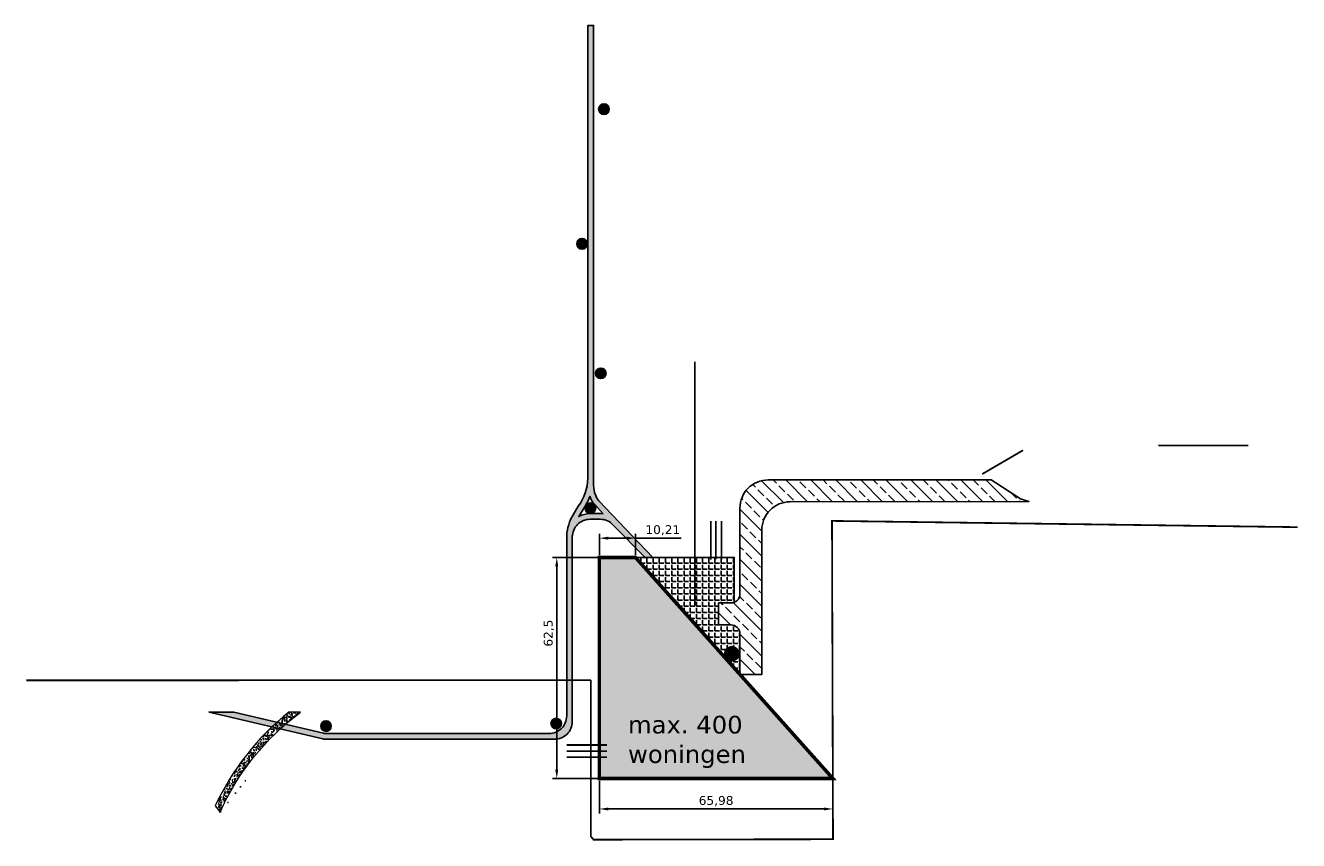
# Model space of a CAD drawing. Header units: millimetres. Extents: x 140448 to 144117, y 454753 to 455435.
# Tile 1 of 2: x 140448 to 140808, y 454753 to 454984. Entities that reach past the tile are written whole.
import ezdxf

# ---------------------------------------------------------------- set-up
doc = ezdxf.new("R2010")
doc.units = ezdxf.units.MM
doc.header["$LTSCALE"] = 100
doc.header["$PDMODE"] = 1
doc.linetypes.add('DASHED', pattern=[19.05, 12.7, -6.35])
for name, color, linetype in [('Aansluitpunt', 200, 'Continuous'), ('Bestemmingsplangrens', 210, 'Continuous'), ('groene wandelpaden', 85, 'Continuous'), ('Hekwerken DGK', 81, 'Continuous'), ('Lichtmast', 51, 'Continuous'), ('Maatvoering P22-A', 10, 'Continuous'), ('Mantelbuizen', 183, 'Continuous'), ('Ontsluiting kavels', 151, 'Continuous'), ('Riolering nieuw', 31, 'Continuous'), ('Tekst', 5, 'Continuous'), ('Utilitaire zone', 161, 'Continuous'), ('verkaveling (P22-A)', 5, 'Continuous'), ('Voetpad P22', 254, 'Continuous'), ('Weg perceel 22-A', 7, 'Continuous')]:
    doc.layers.add(name, color=color, linetype=linetype)
doc.layers.add('Bouwkavel P22-A', color=7, linetype='Continuous', true_color=0xf8991e)
doc.styles.get("Standard").update_dxf_attribs({"font": 'verdana.ttf'})
doc.styles.add('UU_UBD-teksten', font='verdana.ttf')
doc.dimstyles.new('ISO-25', dxfattribs={"dimtxt": 2.5, "dimasz": 2.5, "dimexe": 1.25, "dimexo": 0.625, "dimtad": 1, "dimtxsty": 'Standard', "dimcen": 2.5, "dimadec": 0, "dimazin": 0, "dimtfac": 1, "dimtmove": 0, "dimatfit": 3, "dimfxl": 1, "dimarcsym": 0})

# ---------------------------------------------------------------- blocks, each defined once
blk = doc.blocks.new('*D16')
at = {"layer": 'Defpoints', "color": 0, "transparency": 16777216}
for p in [(140610.32, 454770.85), (140676.3, 454770.85), (140676.3, 454762.23)]:
    blk.add_point(p, dxfattribs=at)
at = {"layer": 'Maatvoering P22-A', "color": 0, "lineweight": -2, "transparency": 16777216}
for p, q in [((140610.32, 454770.22), (140610.32, 454760.98)), ((140676.3, 454770.22), (140676.3, 454760.98)), ((140612.82, 454762.23), (140673.8, 454762.23))]:
    blk.add_line(p, q, dxfattribs=at)
at = {"layer": 'Maatvoering P22-A', "color": 0, "transparency": 16777216}
for points in [[(140612.82, 454762.64), (140612.82, 454761.81), (140610.32, 454762.23)], [(140673.8, 454762.64), (140673.8, 454761.81), (140676.3, 454762.23)]]:
    blk.add_solid(points, dxfattribs=at)
at = {"layer": 'Maatvoering P22-A', "color": 0, "transparency": 16777216, "insert": (140643.31, 454764.44), "char_height": 2.5, "attachment_point": 5}
blk.add_mtext('65,98', dxfattribs=at)
blk = doc.blocks.new('*D17')
at = {"layer": 'Defpoints', "color": 0, "transparency": 16777216}
for p in [(140598.27, 454833.35), (140611.93, 454833.35), (140611.93, 454770.85)]:
    blk.add_point(p, dxfattribs=at)
at = {"layer": 'Maatvoering P22-A', "color": 0, "lineweight": -2, "transparency": 16777216}
for p, q in [((140611.3, 454833.35), (140597.02, 454833.35)), ((140598.27, 454773.35), (140598.27, 454830.85)), ((140611.3, 454770.85), (140597.02, 454770.85))]:
    blk.add_line(p, q, dxfattribs=at)
at = {"layer": 'Maatvoering P22-A', "color": 0, "transparency": 16777216}
for points in [[(140597.85, 454830.85), (140598.68, 454830.85), (140598.27, 454833.35)], [(140597.85, 454773.35), (140598.68, 454773.35), (140598.27, 454770.85)]]:
    blk.add_solid(points, dxfattribs=at)
at = {"layer": 'Maatvoering P22-A', "color": 0, "transparency": 16777216, "insert": (140596.05, 454811.96), "char_height": 2.5, "attachment_point": 5, "rotation": 90}
blk.add_mtext('62,5', dxfattribs=at)
blk = doc.blocks.new('*D18')
at = {"layer": 'Defpoints', "color": 0, "transparency": 16777216}
for p in [(140620.53, 454838.82), (140610.32, 454833.35), (140620.53, 454833.35)]:
    blk.add_point(p, dxfattribs=at)
at = {"layer": 'Maatvoering P22-A', "color": 0, "lineweight": -2, "transparency": 16777216}
for p, q in [((140610.32, 454833.97), (140610.32, 454840.07)), ((140612.82, 454838.82), (140618.03, 454838.82)), ((140620.53, 454833.97), (140620.53, 454840.07)), ((140620.53, 454838.82), (140633.45, 454838.82))]:
    blk.add_line(p, q, dxfattribs=at)
at = {"layer": 'Maatvoering P22-A', "color": 0, "transparency": 16777216}
for points in [[(140612.82, 454839.23), (140612.82, 454838.4), (140610.32, 454838.82)], [(140618.03, 454839.23), (140618.03, 454838.4), (140620.53, 454838.82)]]:
    blk.add_solid(points, dxfattribs=at)
at = {"layer": 'Maatvoering P22-A', "color": 0, "transparency": 16777216, "insert": (140628.24, 454841.03), "char_height": 2.5, "attachment_point": 5}
blk.add_mtext('10,21', dxfattribs=at)

msp = doc.modelspace()

# ---------------------------------------------------------------- hatches: boundary and pattern name
at = {"layer": 'Aansluitpunt'}
h = msp.add_hatch(color=256, dxfattribs=at)
h.dxf.hatch_style = 1
edge = h.paths.add_edge_path()
edge.add_arc((140647.758, 454806.142), 2, 0, 360)
at = {"layer": 'Bouwkavel P22-A'}
h = msp.add_hatch(color=256, dxfattribs=at)
h.dxf.hatch_style = 1
h.paths.add_polyline_path([(140617.874, 454770.849), (140676.301, 454770.849), (140620.533, 454833.349), (140610.319, 454833.349), (140610.319, 454770.849)])
at = {"layer": 'groene wandelpaden'}
h = msp.add_hatch(dxfattribs=at)
h.set_pattern_fill('AR-CONC', color=256, scale=0.5)
edge = h.paths.add_edge_path()
edge.add_arc((140568.184, 454732.35), 71.211, 126.47749, 156.01167, ccw=False)
edge.add_line((140525.849, 454789.61), (140522.571, 454789.615))
edge.add_arc((140568.184, 454732.35), 73.211, 128.53824, 155.14211)
edge.add_line((140501.756, 454763.125), (140503.124, 454761.3))
h = msp.add_hatch(dxfattribs=at)
h.set_pattern_fill('AR-CONC', color=256, scale=0.01)
edge = h.paths.add_edge_path()
edge.add_arc((140568.184, 454732.35), 71.211, 126.47749, 156.01167, ccw=False)
edge.add_line((140525.849, 454789.61), (140522.571, 454789.615))
edge.add_arc((140568.184, 454732.35), 73.211, 128.53824, 155.14211)
edge.add_line((140501.756, 454763.125), (140503.124, 454761.3))
at = {"layer": 'Lichtmast'}
h = msp.add_hatch(color=256, dxfattribs=at)
h.dxf.hatch_style = 1
edge = h.paths.add_edge_path()
edge.add_arc((140611.613, 454960.157), 1.5, 0, 360)
h = msp.add_hatch(color=256, dxfattribs=at)
h.dxf.hatch_style = 1
edge = h.paths.add_edge_path()
edge.add_arc((140605.412, 454922.07), 1.5, 0, 360)
h = msp.add_hatch(color=256, dxfattribs=at)
h.dxf.hatch_style = 1
edge = h.paths.add_edge_path()
edge.add_arc((140610.712, 454885.428), 1.5, 0, 360)
h = msp.add_hatch(color=256, dxfattribs=at)
h.dxf.hatch_style = 1
edge = h.paths.add_edge_path()
edge.add_arc((140607.781, 454847.275), 1.5, 0, 360)
h = msp.add_hatch(color=256, dxfattribs=at)
h.dxf.hatch_style = 1
edge = h.paths.add_edge_path()
edge.add_arc((140598.122, 454786.382), 1.5, 0, 360)
h = msp.add_hatch(color=256, dxfattribs=at)
h.dxf.hatch_style = 1
edge = h.paths.add_edge_path()
edge.add_arc((140533.046, 454785.666), 1.5, 0, 360)
at = {"layer": 'Ontsluiting kavels', "ltscale": 10, "transparency": 33554687}
h = msp.add_hatch(dxfattribs=at)
h.set_pattern_fill('JIS_STN_2.5', color=256, scale=2, angle=90)
edge = h.paths.add_edge_path()
edge.add_line((140650.033, 454800.236), (140656.233, 454800.236))
edge.add_line((140656.233, 454800.236), (140656.233, 454838.242))
edge.add_line((140656.233, 454838.242), (140656.233, 454841.088))
edge.add_arc((140664.233, 454841.088), 8, 90, 180, ccw=False)
edge.add_line((140664.233, 454849.088), (140731.739, 454849.192))
edge.add_line((140731.739, 454849.192), (140729.357, 454849.966))
edge.add_line((140729.357, 454849.966), (140721.018, 454855.289))
edge.add_line((140721.018, 454855.289), (140658.033, 454855.289))
edge.add_arc((140658.033, 454847.289), 8, 90, 180)
edge.add_line((140650.033, 454847.289), (140650.033, 454838.242))
edge.add_line((140650.033, 454838.242), (140650.033, 454822.982))
edge.add_arc((140647.533, 454822.982), 2.5, -90, 0, ccw=False)
edge.add_line((140647.533, 454820.482), (140644.033, 454820.482))
edge.add_line((140644.033, 454820.482), (140644.033, 454814.282))
edge.add_line((140644.033, 454814.282), (140647.533, 454814.282))
edge.add_arc((140647.533, 454811.782), 2.5, 0, 90, ccw=False)
edge.add_line((140650.033, 454811.782), (140650.033, 454800.236))
at = {"layer": 'Utilitaire zone'}
h = msp.add_hatch(dxfattribs=at)
h.set_pattern_fill('ANGLE', color=256, scale=0.25)
h.set_pattern_definition([(0, (0, 0), (0, 1.74625), [1.27, -0.47625]), (90, (0, 0), (-1.74625, 1e-16), [1.27, -0.47625])])
edge = h.paths.add_edge_path()
edge.add_line((140620.533, 454833.349), (140648.433, 454833.349))
edge.add_line((140648.433, 454833.349), (140648.433, 454820.65))
edge.add_line((140648.433, 454820.65), (140647.533, 454820.482))
edge.add_line((140647.533, 454820.482), (140644.033, 454820.482))
edge.add_line((140644.033, 454820.482), (140644.033, 454814.282))
edge.add_line((140644.033, 454814.282), (140647.533, 454814.282))
edge.add_arc((140647.533, 454811.782), 2.5, 0, 90, ccw=False)
edge.add_line((140650.033, 454811.782), (140650.033, 454800.329))
edge.add_line((140650.033, 454800.329), (140620.533, 454833.349))
at = {"layer": 'Weg perceel 22-A', "transparency": 33554534}
h = msp.add_hatch(dxfattribs=at)
h.set_pattern_fill('ANSI33', color=256, scale=0.25, style=0)
edge = h.paths.add_edge_path(flags=16)
edge.add_arc((140610.557, 454839.161), 6.6, 83.10125, 90)
edge.add_line((140610.557, 454845.761), (140607.672, 454845.761))
edge.add_arc((140607.672, 454839.161), 6.6, 90, 118.99489)
edge.add_line((140604.473, 454844.934), (140605.701, 454846.95))
edge.add_arc((140591.574, 454856.673), 17.15, 325.4604, 339.35592)
edge.add_arc((140616.696, 454853.761), 9.6, 199.05422, 199.91758)
edge.add_arc((140613.876, 454852.739), 6.6, 199.91759, 222.35219)
edge.add_line((140608.998, 454848.293), (140611.35, 454845.713))
edge = h.paths.add_edge_path()
edge.add_line((140601.072, 454791.251), (140601.072, 454839.599))
edge.add_arc((140614.596, 454838.558), 13.564, 149.58355, 175.59951, ccw=False)
edge.add_line((140602.899, 454845.426), (140604.358, 454847.821))
edge.add_arc((140591.574, 454856.673), 15.55, 325.29996, 356.61196)
edge.add_line((140607.096, 454855.754), (140607.096, 454983.821))
edge.add_line((140607.096, 454983.821), (140608.696, 454983.821))
edge.add_line((140608.696, 454983.821), (140608.696, 454853.761))
edge.add_arc((140616.696, 454853.761), 8, 179.99999, 199.91758)
edge.add_arc((140613.876, 454852.739), 5, 199.91759, 222.3522)
edge.add_line((140610.181, 454849.371), (140625.462, 454833.349))
edge.add_line((140625.462, 454833.349), (140623.297, 454833.349))
edge.add_line((140623.297, 454833.349), (140614.252, 454842.529))
edge.add_arc((140610.557, 454839.161), 5, 42.3522, 90)
edge.add_line((140610.557, 454844.161), (140607.672, 454844.161))
edge.add_arc((140607.672, 454839.161), 5, 90, 180)
edge.add_line((140602.672, 454839.161), (140602.672, 454786.937))
edge.add_arc((140597.672, 454786.937), 5, -90, 0, ccw=False)
edge.add_line((140597.672, 454781.937), (140533.339, 454781.937))
edge.add_arc((140533.339, 454786.937), 5, 256.75288, 270, ccw=False)
edge.add_line((140532.193, 454782.07), (140500, 454789.649))
edge.add_line((140500, 454789.649), (140507.028, 454789.638))
edge.add_line((140507.028, 454789.638), (140532.379, 454783.67))
edge.add_arc((140533.524, 454788.537), 5, 256.75288, 270)
edge.add_line((140533.524, 454783.537), (140596.072, 454783.537))
edge.add_arc((140596.072, 454788.537), 5, 270, 360)
edge.add_line((140601.072, 454788.537), (140601.072, 454791.251))

# ---------------------------------------------------------------- linework, layer by layer
at = {"layer": 'Aansluitpunt'}
msp.add_circle((140647.758, 454806.142), 2, dxfattribs=at)
at = {"layer": 'Bestemmingsplangrens', "linetype": 'DASHED', "ltscale": 0.005, "const_width": 0.5}
for points in [[(140807.693, 454841.929), (140676.067, 454843.698), (140676.357, 454753.664), (140608.666, 454753.544), (140607.922, 454754.453), (140607.924, 454798.661)], [(140448.342, 454798.597), (140607.924, 454798.661)]]:
    msp.add_lwpolyline(points, dxfattribs=at)
at = {"layer": 'groene wandelpaden', "linetype": 'Continuous', "lineweight": 0, "flags": 128}
msp.add_lwpolyline([(140503.124, 454761.3, -0.1295853), (140525.849, 454789.61), (140522.571, 454789.615, 0.1166055), (140501.756, 454763.125)], format="xyb", close=True, dxfattribs=at)
at = {"layer": 'Hekwerken DGK', "const_width": 0.5}
msp.add_lwpolyline([(140718.531, 454856.943), (140730.076, 454863.681)], dxfattribs=at)
at = {"layer": 'Hekwerken DGK', "color": 1, "const_width": 0.5}
msp.add_lwpolyline([(140768.282, 454865.043), (140793.757, 454865.043)], dxfattribs=at)
at = {"layer": 'Lichtmast'}
for centre in [(140611.613, 454960.157), (140605.412, 454922.07), (140610.712, 454885.428), (140607.781, 454847.275), (140598.122, 454786.382), (140533.046, 454785.666)]:
    msp.add_circle(centre, 1.5, dxfattribs=at)
at = {"layer": 'Mantelbuizen', "const_width": 0.5}
for points in [[(140641.816, 454843.71), (140641.816, 454832.762)], [(140643.26, 454843.675), (140643.26, 454832.797)], [(140644.832, 454843.623), (140644.832, 454832.762)], [(140601.091, 454780.315), (140612.429, 454780.315)], [(140601.091, 454778.596), (140612.429, 454778.596)], [(140601.091, 454776.868), (140612.429, 454776.868)]]:
    msp.add_lwpolyline(points, dxfattribs=at)
at = {"layer": 'Riolering nieuw', "const_width": 0.5}
msp.add_lwpolyline([(140637.27, 454888.74), (140637.27, 454877.997), (140637.27, 454819.74)], dxfattribs=at)
at = {"layer": 'Utilitaire zone'}
msp.add_lwpolyline([(140620.533, 454833.349), (140648.433, 454833.349), (140648.433, 454820.65), (140647.533, 454820.482), (140644.033, 454820.482), (140644.033, 454814.282), (140647.533, 454814.282, -0.4142136), (140650.033, 454811.782), (140650.033, 454800.329)], format="xyb", close=True, dxfattribs=at)
at = {"layer": 'verkaveling (P22-A)', "linetype": 'DASHED', "ltscale": 0.005, "const_width": 1, "flags": 128}
msp.add_lwpolyline([(140617.874, 454770.849), (140676.301, 454770.849), (140620.533, 454833.349), (140610.319, 454833.349), (140610.319, 454770.849), (140617.874, 454770.849)], close=True, dxfattribs=at)
at = {"layer": 'Voetpad P22'}
msp.add_lwpolyline([(140601.072, 454839.161), (140601.072, 454791.251), (140601.072, 454839.599, -0.1140062), (140602.899, 454845.426), (140604.358, 454847.821, 0.1374809), (140607.096, 454855.754), (140607.096, 454983.821), (140608.696, 454983.821), (140608.696, 454853.761, 0.0871264), (140609.175, 454851.036, 0.0982033), (140610.181, 454849.371), (140625.462, 454833.349), (140623.297, 454833.349), (140614.252, 454842.529, 0.2109509), (140610.557, 454844.161), (140607.672, 454844.161, 0.4142136), (140602.672, 454839.161), (140602.672, 454786.937, -0.4142136), (140597.672, 454781.937), (140533.339, 454781.937, -0.0578659), (140532.193, 454782.07), (140500, 454789.649), (140507.028, 454789.638), (140532.379, 454783.67, 0.0578659), (140533.524, 454783.537), (140596.072, 454783.537, 0.4142136), (140601.072, 454788.537), (140601.072, 454791.251)], format="xyb", dxfattribs=at)
msp.add_lwpolyline([(140611.35, 454845.713, 0.0301106), (140610.557, 454845.761), (140607.672, 454845.761, 0.1271934), (140604.473, 454844.934), (140605.701, 454846.95, 0.060705), (140607.622, 454850.627, 0.0037671), (140607.671, 454850.491, 0.0982033), (140608.998, 454848.293)], format="xyb", close=True, dxfattribs=at)
for points in [[(140601.072, 454839.161), (140601.072, 454792.851)], [(140602.672, 454839.161), (140602.672, 454839.536)]]:
    msp.add_lwpolyline(points, dxfattribs=at)
at = {"layer": 'Weg perceel 22-A'}
msp.add_lwpolyline([(140650.033, 454800.236), (140656.233, 454800.236), (140656.233, 454838.242), (140656.233, 454841.088, -0.4142136), (140664.233, 454849.088), (140731.739, 454849.192), (140729.357, 454849.966), (140721.018, 454855.289), (140658.033, 454855.289, 0.4142136), (140650.033, 454847.289), (140650.033, 454838.242), (140650.033, 454822.982, -0.4142136), (140647.533, 454820.482), (140644.033, 454820.482), (140644.033, 454814.282), (140647.533, 454814.282, -0.4142136), (140650.033, 454811.782)], format="xyb", close=True, dxfattribs=at)

# ---------------------------------------------------------------- texts
at = {"layer": 'Tekst', "insert": (140618.411, 454788.574), "char_height": 5, "attachment_point": 1, "style": 'UU_UBD-teksten'}
msp.add_mtext_dynamic_manual_height_columns('max. 400 woningen', width=48.33137, gutter_width=25, heights=[0], dxfattribs=at)

# ---------------------------------------------------------------- dimensions: what is measured, and where the dimension line sits
at = {"layer": 'Maatvoering P22-A'}
for base, p1, p2, picture, middle in [((140620.533, 454838.816), (140610.319, 454833.349), (140620.533, 454833.349), '*D18', (140628.239, 454841.027)), ((140676.301, 454762.225), (140610.319, 454770.849), (140676.301, 454770.849), '*D16', (140643.31, 454764.439))]:
    dim = msp.add_linear_dim(base=base, p1=p1, p2=p2, dimstyle='ISO-25', dxfattribs=at)
    dim.commit()
    dim.dimension.update_dxf_attribs({"geometry": picture, "text_midpoint": middle})
dim = msp.add_linear_dim(base=(140598.266, 454833.349), p1=(140611.927, 454770.849), p2=(140611.927, 454833.349), angle=90, dimstyle='ISO-25', dxfattribs=at)
dim.commit()
dim.dimension.update_dxf_attribs({"geometry": '*D17', "text_midpoint": (140598.266, 454811.965), "dimtype": 160})

doc.saveas('drawing.dxf')
